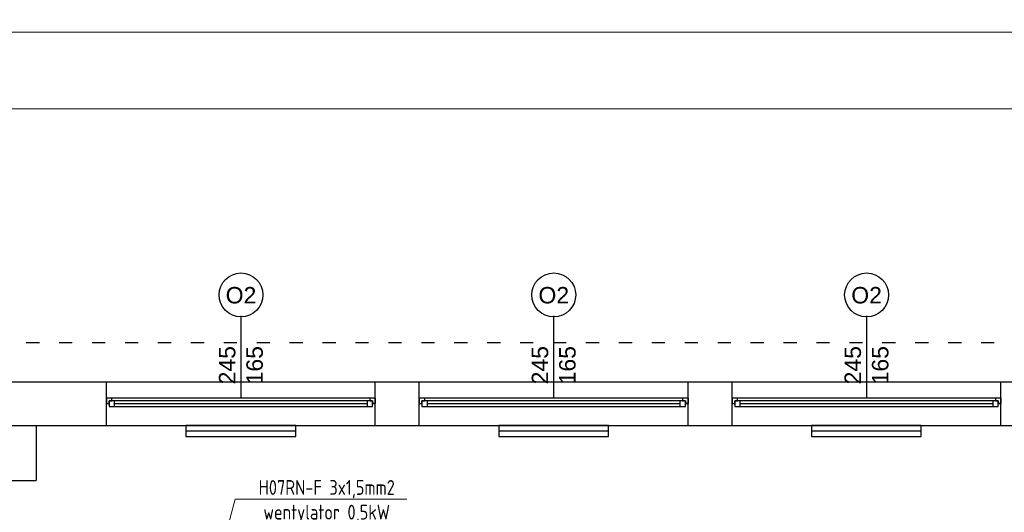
# Model space of a CAD drawing. Header units: millimetres. Extents: x -2994 to 13921, y -9859 to 2415.
# Tile 36 of 47: x 8733 to 9630, y -712 to -263. Entities that reach past the tile are written whole.
import ezdxf
from ezdxf import colors
from ezdxf.entities.mleader import LeaderData, LeaderLine
from ezdxf.enums import TextEntityAlignment as Align
from ezdxf.math import Vec2, Vec3

# ---------------------------------------------------------------- set-up
doc = ezdxf.new("R2010")
doc.units = ezdxf.units.MM
doc.linetypes.add('ACAD_ISO03W100', pattern=[30, 12, -18])
doc.layers.add('A_sc_istn', color=253, linetype='Continuous', true_color=0x828282)
doc.layers.add('A_sc_proj', color=7, linetype='Continuous', true_color=0x5e5e5e)
for name, color, linetype, lineweight in [('IE_OPISY_ogólne', 7, 'Continuous', 30), ('IE_OŚW_oprawy podstawowe', 1, 'Continuous', 30), ('IE_SIŁA_Wypusty', 230, 'Continuous', 35)]:
    doc.layers.add(name, color=color, linetype=linetype, lineweight=lineweight)
doc.styles.add('el', font='isocpeur.ttf', dxfattribs={"width": 0.8})
doc.styles.get("Standard").update_dxf_attribs({"font": 'arial.ttf'})
doc.linetypes.add('TRACKS', pattern='A,0.15,[130,ltypeshp.shx,S=0.25,R=0,X=0,Y=0],0.15', length=0.3)

# ---------------------------------------------------------------- blocks, each defined once
blk = doc.blocks.new('*U31')
for p, q in [((-95, 20), (-100, 20)), ((-95, 17.5), (-95, 20)), ((140, 20), (-95, 20)), ((145, 20), (140, 20)), ((140, 20), (140, 17.5)), ((-100, 15), (-97.5, 15)), ((-97.5, 15), (-97.5, 17.5)), ((-97.5, 17.5), (-95, 17.5)), ((-92.5, 17.5), (-97.5, 17.5)), ((-97.5, 17.5), (-97.5, 12.5)), ((-97.5, 12.5), (-92.5, 12.5)), ((-92.5, 12.5), (-92.5, 17.5)), ((137.5, 17.5), (-92.5, 17.5)), ((-92.5, 15), (137.5, 15)), ((-92.5, 12.5), (137.5, 12.5)), ((-92.5, 12.5), (137.5, 12.5)), ((142.5, 17.5), (137.5, 17.5)), ((137.5, 17.5), (137.5, 12.5)), ((137.5, 12.5), (142.5, 12.5)), ((140, 17.5), (142.5, 17.5)), ((142.5, 17.5), (142.5, 15)), ((142.5, 12.5), (142.5, 17.5)), ((142.5, 15), (145, 15))]:
    blk.add_line(p, q)
for points in [[(-100, 20), (-100, 15), (-97.5, 15)], [(145, 20), (145, 14.99), (142.5, 15)]]:
    blk.add_lwpolyline(points)
blk = doc.blocks.new('*U16')
blk.add_lwpolyline([(75, 0), (0, 0)])
for tag, p in [('S', (30, 5)), ('H', (30, -20))]:
    blk.add_attdef(tag, text='', height=15).set_placement(p, align=Align.CENTER)
blk = doc.blocks.new('_DOT')
at = {"color": 0, "linetype": 'ByBlock', "lineweight": -2}
blk.add_line((-0.5, 0), (-1, 0), dxfattribs=at)
at = {"color": 0, "linetype": 'ByBlock', "const_width": 0.5}
blk.add_lwpolyline([(-0.25, 0, 1), (0.25, 0, 1)], format="xyb", close=True, dxfattribs=at)

msp = doc.modelspace()

# ---------------------------------------------------------------- linework, layer by layer
at = {"layer": 'A_sc_istn'}
for points in [[(8087.82, -1105.1), (8087.82, -593.1), (10237.82, -593.1), (10237.82, -263.1)], [(8127.82, -1105.1), (8127.82, -633.1), (10277.82, -633.1), (10277.82, -263.1)], [(8811.82, -633.1), (8811.82, -593.1)], [(9056.82, -633.1), (9056.82, -593.1)], [(9096.82, -633.1), (9096.82, -593.1)], [(9341.82, -633.1), (9341.82, -593.1)], [(9381.82, -633.1), (9381.82, -593.1)], [(9626.82, -633.1), (9626.82, -593.1)], [(8747.82, -633.1), (8747.82, -683.1)]]:
    msp.add_lwpolyline(points, dxfattribs=at)
for points in [[(8984.321, -633.1), (8884.321, -633.1), (8884.321, -643.1), (8984.321, -643.1)], [(9269.321, -633.1), (9169.321, -633.1), (9169.321, -643.1), (9269.321, -643.1)], [(9554.321, -633.1), (9454.321, -633.1), (9454.321, -643.1), (9554.321, -643.1)]]:
    msp.add_lwpolyline(points, close=True, dxfattribs=at)
at = {"layer": 'A_sc_istn', "linetype": 'TRACKS', "ltscale": 20}
for points in [[(8984.321, -638.1), (8884.321, -638.1)], [(9269.321, -638.1), (9169.321, -638.1)], [(9554.321, -638.1), (9454.321, -638.1)]]:
    msp.add_lwpolyline(points, dxfattribs=at)
at = {"layer": 'A_sc_istn'}
for centre in [(8934.451, -513.99), (9219.451, -513.99), (9504.451, -513.99)]:
    msp.add_circle(centre, 20, dxfattribs=at)
at = {"layer": 'A_sc_proj', "ltscale": 2}
msp.add_line((8707.82, -683.1), (8747.82, -683.1), dxfattribs=at)
at = {"layer": 'IE_OPISY_ogólne', "lineweight": 15}
for points in [[(7951.507, -274.445), (7951.507, -3244.445), (13891.507, -3244.445), (13891.507, -274.445)], [(8111.507, -344.445), (8111.507, -3174.445), (13821.507, -3174.445), (13821.507, -344.445)]]:
    msp.add_lwpolyline(points, close=True, dxfattribs=at)
at = {"layer": 'IE_OŚW_oprawy podstawowe', "color": 0, "linetype": 'ACAD_ISO03W100'}
msp.add_lwpolyline([(8498.772, -557.358), (10316.254, -557.358), (10316.821, -1869.687), (8688.82, -1872.795), (8688.82, -1213.294), (8498.772, -1213.294)], close=True, dxfattribs=at)

# ---------------------------------------------------------------- block references
at = {"layer": 'A_sc_istn', "linetype": 'ACAD_ISO03W100', "rotation": 90}
for p in [(8934.321, -608.097), (9219.321, -608.097), (9504.321, -608.097)]:
    msp.add_blockref('*U16', p, dxfattribs=at).add_auto_attribs({'S': '245', 'H': '165'})
at = {"layer": 'A_sc_istn'}
for p in [(8911.82, -628.097), (9196.82, -628.097), (9481.82, -628.097)]:
    msp.add_blockref('*U31', p, dxfattribs=at)

# ---------------------------------------------------------------- texts
at = {"layer": 'A_sc_istn', "char_height": 30, "attachment_point": 7}
for insert in [(8920.48, -521.987), (9205.48, -521.987), (9490.48, -521.987)]:
    msp.add_mtext_dynamic_manual_height_columns('{\\H0.5x;O2}', width=232.59527, gutter_width=12.5, heights=[0], dxfattribs=dict(at, insert=insert))

# ---------------------------------------------------------------- leaders
at = {"layer": 'IE_SIŁA_Wypusty'}
ml = msp.add_multileader_mtext('Standard', dxfattribs=at)
ml.set_content('H07RN-F 3x1,5mm2\\Pwentylator 0,5kW 230V - praca ciągła', color=256, style='el')
ml.set_leader_properties(lineweight=13)
ml.set_arrow_properties(name='DOT')
ml.build(insert=Vec2(0, 0))
ml.multileader.update_dxf_attribs({"text_left_attachment_type": 6, "text_right_attachment_type": 6, "dogleg_length": 10, "arrow_head_size": 10.8, "scale": 0.9})
ctx = ml.context
ctx.base_point, ctx.scale, ctx.char_height, ctx.arrow_head_size, ctx.landing_gap_size, ctx.plane_origin = Vec3(8935.243, -700.35), 0.9, 13.5, 10.8, 0.9, Vec3(7644.042, -939.342)
ctx.left_attachment, ctx.right_attachment, ctx.text_align_type = 6, 6, 1
notes = []
notes.append((ctx, [(1, (1, 1, 0), (8929.172, -700.35), (1, 0), 6.071, [(0, [(8862.584, -943.346)], 0, [])])]))
ctx.mtext.insert, ctx.mtext.rotation, ctx.mtext.width, ctx.mtext.defined_height, ctx.mtext.alignment, ctx.mtext.flow_direction = Vec3(9012.553, -682.8), 6.2831853, 164.5269, 7.161, 2, 5
for ctx, leaders in notes:
    for number, flags, end, landing, length, lines in leaders:
        leader = LeaderData()
        leader.index, (leader.has_last_leader_line, leader.has_dogleg_vector, leader.attachment_direction) = number, flags
        leader.last_leader_point, leader.dogleg_vector, leader.dogleg_length = Vec3(end), Vec3(landing), length
        for number, points, colour, breaks in lines:
            line = LeaderLine()
            line.index, line.vertices, line.color, line.breaks = number, Vec3.list(points), colors.encode_raw_color(colour), breaks
            leader.lines.append(line)
        ctx.leaders.append(leader)

doc.saveas('drawing.dxf')
